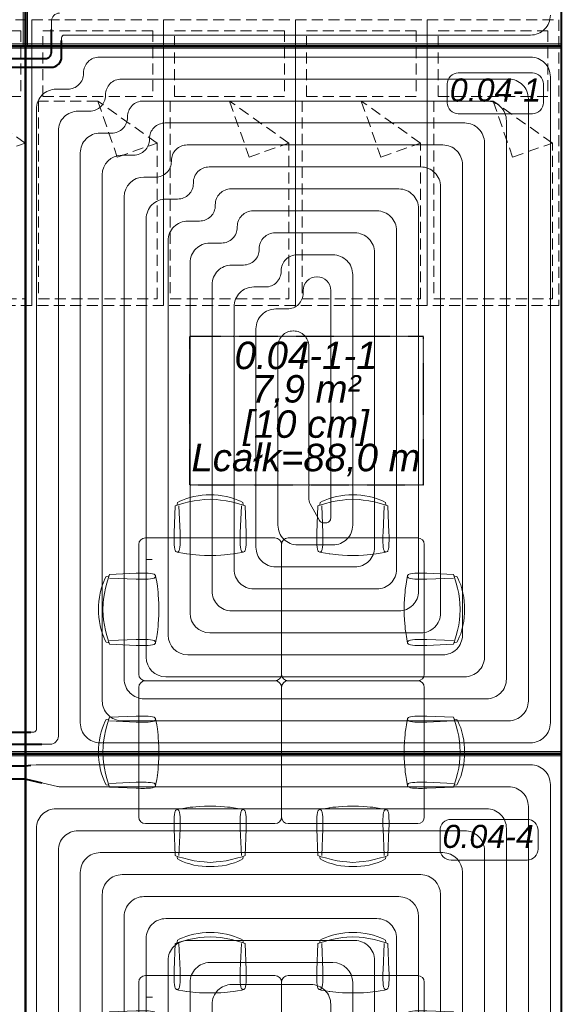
# Model space of a CAD drawing. Header units: millimetres. Extents: x -17122 to 7392, y -6480 to -3200.
# Tile 48 of 70: x -1352 to -1106, y -4828 to -4380. Entities that reach past the tile are written whole.
import ezdxf
from ezdxf.enums import TextEntityAlignment as Align

# ---------------------------------------------------------------- set-up
doc = ezdxf.new("R2010")
doc.units = ezdxf.units.MM
doc.linetypes.add('DASHED', pattern=[0.75, 0.5, -0.25])
doc.linetypes.add('HIDDENX2', pattern=[0.1905, 0.127, -0.0635])
for name, color, linetype, lineweight in [('_k_wyposażenia', 251, 'Continuous', 9), ('IS_b717ccf2-f286-464b-8c1c-720d6d4c2098__k_wyposażenia', 251, 'Continuous', 5), ('IS_Przyłącze (powrotne)', 5, 'Continuous', 40), ('IS_Przyłącze (zasilające)', 1, 'Continuous', 40)]:
    doc.layers.add(name, color=color, linetype=linetype, lineweight=lineweight)
for name, color, linetype, lineweight, true_color in [('Default', 7, 'Continuous', 15, 0x000000), ('IS_b717ccf2-f286-464b-8c1c-720d6d4c2098__k_ściany', 7, 'Continuous', 5, 0x000000), ('IS_Floors zone', 7, 'Continuous', 5, 0x008000), ('IS_Heating_cooling floor', 7, 'HIDDENX2', 5, 0x008000), ('IS_Listwa dylatacyjna', 7, 'Continuous', 5, 0x800080), ('IS_Strefa podłóg', 7, 'Continuous', 40, 0x008000), ('IS_Wężownica OChP', 7, 'Continuous', 5, 0x800080)]:
    doc.layers.add(name, color=color, linetype=linetype, lineweight=lineweight, true_color=true_color)
doc.styles.add('Arial__I__', font='ariali.ttf')

# ---------------------------------------------------------------- blocks, each defined once
blk = doc.blocks.new('3987417c-e224-4861-8c51-863ca10e2d8a$0$A$C508D4857')
at = {"layer": '_k_wyposażenia'}
for p, q in [((-6, 65), (-65, 65)), ((59, 65), (0, 65)), ((-68, 62), (-68, 3)), ((-3, 3), (-3, 62)), ((-3, 62), (-3, 3)), ((62, 3), (62, 62)), ((58.83, 55.16), (55.83, 55.16)), ((-68, -3), (-68, -62)), ((-65, 0), (-6, 0)), ((-6, 0), (-65, 0)), ((-3, -62), (-3, -3)), ((-3, -3), (-3, -62)), ((0, 0), (59, 0)), ((59, 0), (0, 0)), ((62, -62), (62, -3)), ((-65, -65), (-6, -65)), ((0, -65), (59, -65))]:
    blk.add_line(p, q, dxfattribs=at)
for points in [[(-51.42, 79.56), (-50.01, 80.04), (-47.42, 80.79), (-45.19, 81.37), (-42.75, 81.88), (-40.2, 82.24), (-38.28, 82.46), (-35.5, 82.61)], [(-50.56, 79.85), (-50.54, 80.18), (-50.4, 81.06), (-49.34, 81.65), (-48.15, 82.18), (-46.58, 82.81), (-44.82, 83.36), (-42.9, 83.84), (-41, 84.17), (-39.14, 84.41), (-37.3, 84.53), (-35.5, 84.56)], [(-20.44, 79.85), (-20.46, 80.18), (-20.6, 81.06), (-21.66, 81.65), (-22.85, 82.18), (-24.42, 82.81), (-26.18, 83.36), (-28.1, 83.84), (-30.01, 84.17), (-31.87, 84.41), (-33.7, 84.53), (-35.5, 84.56)], [(-19.58, 79.56), (-20.99, 80.04), (-23.58, 80.79), (-25.81, 81.37), (-28.26, 81.88), (-30.8, 82.24), (-32.72, 82.46), (-35.5, 82.61)], [(13.58, 79.56), (14.99, 80.04), (17.58, 80.79), (19.81, 81.37), (22.25, 81.88), (24.8, 82.24), (26.72, 82.46), (29.5, 82.61)], [(14.44, 79.85), (14.46, 80.18), (14.6, 81.06), (15.66, 81.65), (16.85, 82.18), (18.42, 82.81), (20.18, 83.36), (22.1, 83.84), (24, 84.17), (25.86, 84.41), (27.7, 84.53), (29.5, 84.56)], [(44.56, 79.85), (44.54, 80.18), (44.4, 81.06), (43.34, 81.65), (42.15, 82.18), (40.58, 82.81), (38.82, 83.36), (36.9, 83.84), (34.99, 84.17), (33.13, 84.41), (31.3, 84.53), (29.5, 84.56)], [(45.42, 79.56), (44.01, 80.04), (41.42, 80.79), (39.19, 81.37), (36.74, 81.88), (34.2, 82.24), (32.28, 82.46), (29.5, 82.61)], [(-51.94, 66.07), (-51.91, 67.37), (-51.42, 79.56)], [(-49.18, 66.07), (-49.21, 67.37), (-49.7, 79.56)], [(-21.82, 66.07), (-21.79, 67.37), (-21.3, 79.56)], [(-19.06, 66.07), (-19.1, 67.37), (-19.58, 79.56)], [(13.06, 66.07), (13.09, 67.37), (13.58, 79.56)], [(15.82, 66.07), (15.79, 67.37), (15.3, 79.56)], [(43.18, 66.07), (43.21, 67.37), (43.7, 79.56)], [(45.94, 66.07), (45.9, 67.37), (45.42, 79.56)], [(-24.68, 57.79), (-24.92, 57.75), (-26.41, 57.56), (-27.66, 57.45), (-29.01, 57.33), (-30.71, 57.19), (-33.01, 57.07), (-35.5, 57.07), (-38.01, 57.07), (-40.29, 57.18), (-41.99, 57.33), (-43.33, 57.46), (-44.59, 57.56), (-46.08, 57.75), (-47.94, 58.05), (-49.93, 58.39), (-50.83, 58.65), (-51.19, 58.88), (-51.33, 59), (-51.46, 59.27), (-51.64, 59.92), (-51.81, 60.86), (-51.9, 61.88), (-51.93, 62.82), (-51.96, 63.54), (-51.96, 64.13), (-51.96, 64.72), (-51.96, 65.35), (-51.94, 66.07)], [(-50.56, 58.58), (-50.29, 58.65), (-49.93, 58.88), (-49.79, 59), (-49.66, 59.27), (-49.48, 59.92), (-49.31, 60.86), (-49.22, 61.88), (-49.19, 62.82), (-49.16, 63.54), (-49.16, 64.13), (-49.16, 64.72), (-49.16, 65.35), (-49.18, 66.07)], [(-47.94, 58.05), (-46.09, 57.75), (-44.59, 57.56), (-43.34, 57.45), (-41.99, 57.33), (-40.29, 57.19), (-38, 57.07), (-35.5, 57.07), (-33, 57.07), (-30.71, 57.18), (-29.01, 57.33), (-27.67, 57.46), (-26.41, 57.56), (-24.92, 57.75), (-23.07, 58.05), (-21.07, 58.39), (-20.18, 58.65), (-19.81, 58.88), (-19.67, 59), (-19.54, 59.27), (-19.36, 59.92), (-19.19, 60.86), (-19.1, 61.88), (-19.07, 62.82), (-19.05, 63.54), (-19.05, 64.13), (-19.05, 64.72), (-19.05, 65.35), (-19.06, 66.07)], [(-20.44, 58.58), (-20.71, 58.65), (-21.07, 58.88), (-21.21, 59), (-21.34, 59.27), (-21.52, 59.92), (-21.69, 60.86), (-21.78, 61.88), (-21.82, 62.82), (-21.84, 63.54), (-21.84, 64.13), (-21.84, 64.72), (-21.84, 65.35), (-21.82, 66.07)], [(40.32, 57.79), (40.08, 57.75), (38.59, 57.56), (37.34, 57.45), (35.99, 57.33), (34.29, 57.19), (31.99, 57.07), (29.5, 57.07), (26.99, 57.07), (24.71, 57.18), (23.01, 57.33), (21.67, 57.46), (20.41, 57.56), (18.92, 57.75), (17.06, 58.05), (15.07, 58.39), (14.17, 58.65), (13.81, 58.88), (13.67, 59), (13.54, 59.27), (13.36, 59.92), (13.19, 60.86), (13.1, 61.88), (13.07, 62.82), (13.04, 63.54), (13.04, 64.13), (13.04, 64.72), (13.04, 65.35), (13.06, 66.07)], [(14.44, 58.58), (14.71, 58.65), (15.07, 58.88), (15.21, 59), (15.34, 59.27), (15.52, 59.92), (15.69, 60.86), (15.78, 61.88), (15.81, 62.82), (15.84, 63.54), (15.84, 64.13), (15.84, 64.72), (15.84, 65.35), (15.82, 66.07)], [(17.06, 58.05), (18.91, 57.75), (20.41, 57.56), (21.66, 57.45), (23.01, 57.33), (24.71, 57.19), (27, 57.07), (29.5, 57.07), (32, 57.07), (34.29, 57.18), (35.99, 57.33), (37.33, 57.46), (38.59, 57.56), (40.08, 57.75), (41.93, 58.05), (43.93, 58.39), (44.82, 58.65), (45.19, 58.88), (45.33, 59), (45.46, 59.27), (45.64, 59.92), (45.81, 60.86), (45.9, 61.88), (45.93, 62.82), (45.95, 63.54), (45.95, 64.13), (45.95, 64.72), (45.95, 65.35), (45.94, 66.07)], [(44.56, 58.58), (44.29, 58.65), (43.93, 58.88), (43.79, 59), (43.66, 59.27), (43.48, 59.92), (43.31, 60.86), (43.22, 61.88), (43.18, 62.82), (43.16, 63.54), (43.16, 64.13), (43.16, 64.72), (43.16, 65.35), (43.18, 66.07)], [(-81.63, 47.56), (-81.96, 47.54), (-82.84, 47.4), (-83.43, 46.34), (-83.96, 45.15), (-84.59, 43.58), (-85.15, 41.82), (-85.62, 39.9), (-85.95, 38), (-86.19, 36.14), (-86.31, 34.3), (-86.34, 32.5)], [(-81.34, 48.42), (-81.82, 47.01), (-82.57, 44.42), (-83.15, 42.19), (-83.66, 39.75), (-84.02, 37.2), (-84.24, 35.28), (-84.4, 32.5)], [(-67.85, 48.94), (-69.15, 48.91), (-81.34, 48.42)], [(-67.85, 46.18), (-69.15, 46.21), (-81.34, 46.7)], [(-59.57, 21.68), (-59.53, 21.91), (-59.34, 23.41), (-59.23, 24.66), (-59.11, 26.01), (-58.97, 27.71), (-58.85, 30.01), (-58.85, 32.5), (-58.85, 35.01), (-58.97, 37.29), (-59.11, 38.99), (-59.24, 40.33), (-59.34, 41.59), (-59.53, 43.08), (-59.83, 44.94), (-60.17, 46.93), (-60.43, 47.83), (-60.66, 48.19), (-60.78, 48.33), (-61.05, 48.46), (-61.7, 48.64), (-62.64, 48.81), (-63.66, 48.9), (-64.61, 48.93), (-65.32, 48.96), (-65.91, 48.96), (-66.5, 48.96), (-67.13, 48.96), (-67.85, 48.94)], [(-60.36, 47.56), (-60.43, 47.29), (-60.66, 46.93), (-60.78, 46.79), (-61.05, 46.66), (-61.7, 46.48), (-62.64, 46.31), (-63.66, 46.22), (-64.61, 46.18), (-65.32, 46.16), (-65.91, 46.16), (-66.5, 46.16), (-67.13, 46.16), (-67.85, 46.18)], [(-59.83, 44.94), (-59.53, 43.09), (-59.34, 41.59), (-59.23, 40.34), (-59.11, 38.99), (-58.97, 37.29), (-58.85, 35), (-58.85, 32.5), (-58.85, 30), (-58.97, 27.71), (-59.11, 26.01), (-59.24, 24.67), (-59.34, 23.41), (-59.53, 21.92), (-59.83, 20.07), (-60.17, 18.07), (-60.43, 17.18), (-60.66, 16.81), (-60.78, 16.67), (-61.05, 16.54), (-61.7, 16.36), (-62.64, 16.19), (-63.66, 16.1), (-64.61, 16.07), (-65.32, 16.05), (-65.91, 16.05), (-66.5, 16.05), (-67.13, 16.05), (-67.85, 16.06)], [(53.57, 21.68), (53.53, 21.91), (53.34, 23.41), (53.23, 24.66), (53.11, 26.01), (52.97, 27.71), (52.85, 30.01), (52.85, 32.5), (52.85, 35.01), (52.97, 37.29), (53.11, 38.99), (53.24, 40.33), (53.34, 41.59), (53.53, 43.08), (53.83, 44.94), (54.17, 46.93), (54.43, 47.83), (54.66, 48.19), (54.78, 48.33), (55.05, 48.46), (55.7, 48.64), (56.64, 48.81), (57.66, 48.9), (58.61, 48.93), (59.32, 48.96), (59.91, 48.96), (60.5, 48.96), (61.13, 48.96), (61.85, 48.94)], [(53.83, 44.94), (53.53, 43.09), (53.34, 41.59), (53.23, 40.34), (53.11, 38.99), (52.97, 37.29), (52.85, 35), (52.85, 32.5), (52.85, 30), (52.97, 27.71), (53.11, 26.01), (53.24, 24.67), (53.34, 23.41), (53.53, 21.92), (53.83, 20.07), (54.17, 18.07), (54.43, 17.18), (54.66, 16.81), (54.78, 16.67), (55.05, 16.54), (55.7, 16.36), (56.64, 16.19), (57.66, 16.1), (58.61, 16.07), (59.32, 16.05), (59.91, 16.05), (60.5, 16.05), (61.13, 16.05), (61.85, 16.06)], [(54.36, 47.56), (54.43, 47.29), (54.66, 46.93), (54.78, 46.79), (55.05, 46.66), (55.7, 46.48), (56.64, 46.31), (57.66, 46.22), (58.61, 46.18), (59.32, 46.16), (59.91, 46.16), (60.5, 46.16), (61.13, 46.16), (61.85, 46.18)], [(61.85, 48.94), (63.15, 48.91), (75.34, 48.42)], [(61.85, 46.18), (63.15, 46.21), (75.34, 46.7)], [(75.34, 48.42), (75.82, 47.01), (76.57, 44.42), (77.15, 42.19), (77.66, 39.75), (78.02, 37.2), (78.24, 35.28), (78.4, 32.5)], [(75.63, 47.56), (75.96, 47.54), (76.84, 47.4), (77.43, 46.34), (77.96, 45.15), (78.59, 43.58), (79.15, 41.82), (79.62, 39.9), (79.95, 38), (80.19, 36.14), (80.31, 34.3), (80.34, 32.5)], [(-81.63, 17.44), (-81.96, 17.46), (-82.84, 17.6), (-83.43, 18.66), (-83.96, 19.85), (-84.59, 21.42), (-85.15, 23.18), (-85.62, 25.1), (-85.95, 27.01), (-86.19, 28.87), (-86.31, 30.7), (-86.34, 32.5)], [(-81.34, 16.58), (-81.82, 17.99), (-82.57, 20.58), (-83.15, 22.81), (-83.66, 25.25), (-84.02, 27.8), (-84.24, 29.72), (-84.4, 32.5)], [(75.34, 16.58), (75.82, 17.99), (76.57, 20.58), (77.15, 22.81), (77.66, 25.25), (78.02, 27.8), (78.24, 29.72), (78.4, 32.5)], [(75.63, 17.44), (75.96, 17.46), (76.84, 17.6), (77.43, 18.66), (77.96, 19.85), (78.59, 21.42), (79.15, 23.18), (79.62, 25.1), (79.95, 27.01), (80.19, 28.87), (80.31, 30.7), (80.34, 32.5)], [(-67.85, 18.82), (-69.15, 18.79), (-81.34, 18.3)], [(-60.36, 17.44), (-60.43, 17.71), (-60.66, 18.07), (-60.78, 18.21), (-61.05, 18.34), (-61.7, 18.52), (-62.64, 18.69), (-63.66, 18.78), (-64.61, 18.82), (-65.32, 18.84), (-65.91, 18.84), (-66.5, 18.84), (-67.13, 18.84), (-67.85, 18.82)], [(54.36, 17.44), (54.43, 17.71), (54.66, 18.07), (54.78, 18.21), (55.05, 18.34), (55.7, 18.52), (56.64, 18.69), (57.66, 18.78), (58.61, 18.82), (59.32, 18.84), (59.91, 18.84), (60.5, 18.84), (61.13, 18.84), (61.85, 18.82)], [(61.85, 18.82), (63.15, 18.79), (75.34, 18.3)], [(-67.85, 16.06), (-69.15, 16.1), (-81.34, 16.58)], [(61.85, 16.06), (63.15, 16.1), (75.34, 16.58)], [(-81.63, -17.44), (-81.96, -17.46), (-82.84, -17.6), (-83.43, -18.66), (-83.96, -19.85), (-84.59, -21.42), (-85.15, -23.18), (-85.62, -25.1), (-85.95, -27), (-86.19, -28.86), (-86.31, -30.7), (-86.34, -32.5)], [(-81.34, -16.58), (-81.82, -17.99), (-82.57, -20.58), (-83.15, -22.81), (-83.66, -25.25), (-84.02, -27.8), (-84.24, -29.72), (-84.4, -32.5)], [(-67.85, -16.06), (-69.15, -16.09), (-81.34, -16.58)], [(-59.57, -43.32), (-59.53, -43.09), (-59.34, -41.59), (-59.23, -40.34), (-59.11, -38.99), (-58.97, -37.29), (-58.85, -34.99), (-58.85, -32.5), (-58.85, -29.99), (-58.97, -27.71), (-59.11, -26.01), (-59.24, -24.67), (-59.34, -23.41), (-59.53, -21.92), (-59.83, -20.06), (-60.17, -18.07), (-60.43, -17.17), (-60.66, -16.81), (-60.78, -16.67), (-61.05, -16.54), (-61.7, -16.36), (-62.64, -16.19), (-63.66, -16.1), (-64.61, -16.07), (-65.32, -16.04), (-65.91, -16.04), (-66.5, -16.04), (-67.13, -16.04), (-67.85, -16.06)], [(-60.36, -17.44), (-60.43, -17.71), (-60.66, -18.07), (-60.78, -18.21), (-61.05, -18.34), (-61.7, -18.52), (-62.64, -18.69), (-63.66, -18.78), (-64.61, -18.82), (-65.32, -18.84), (-65.91, -18.84), (-66.5, -18.84), (-67.13, -18.84), (-67.85, -18.82)], [(53.57, -43.32), (53.53, -43.09), (53.34, -41.59), (53.23, -40.34), (53.11, -38.99), (52.97, -37.29), (52.85, -34.99), (52.85, -32.5), (52.85, -29.99), (52.97, -27.71), (53.11, -26.01), (53.24, -24.67), (53.34, -23.41), (53.53, -21.92), (53.83, -20.06), (54.17, -18.07), (54.43, -17.17), (54.66, -16.81), (54.78, -16.67), (55.05, -16.54), (55.7, -16.36), (56.64, -16.19), (57.66, -16.1), (58.61, -16.07), (59.32, -16.04), (59.91, -16.04), (60.5, -16.04), (61.13, -16.04), (61.85, -16.06)], [(54.36, -17.44), (54.43, -17.71), (54.66, -18.07), (54.78, -18.21), (55.05, -18.34), (55.7, -18.52), (56.64, -18.69), (57.66, -18.78), (58.61, -18.82), (59.32, -18.84), (59.91, -18.84), (60.5, -18.84), (61.13, -18.84), (61.85, -18.82)], [(61.85, -16.06), (63.15, -16.09), (75.34, -16.58)], [(75.34, -16.58), (75.82, -17.99), (76.57, -20.58), (77.15, -22.81), (77.66, -25.25), (78.02, -27.8), (78.24, -29.72), (78.4, -32.5)], [(75.63, -17.44), (75.96, -17.46), (76.84, -17.6), (77.43, -18.66), (77.96, -19.85), (78.59, -21.42), (79.15, -23.18), (79.62, -25.1), (79.95, -27), (80.19, -28.86), (80.31, -30.7), (80.34, -32.5)], [(-67.85, -18.82), (-69.15, -18.79), (-81.34, -18.3)], [(-59.83, -20.06), (-59.53, -21.91), (-59.34, -23.41), (-59.23, -24.66), (-59.11, -26.01), (-58.97, -27.71), (-58.85, -30), (-58.85, -32.5), (-58.85, -35), (-58.97, -37.29), (-59.11, -38.99), (-59.24, -40.33), (-59.34, -41.59), (-59.53, -43.08), (-59.83, -44.93), (-60.17, -46.93), (-60.43, -47.82), (-60.66, -48.19), (-60.78, -48.33), (-61.05, -48.46), (-61.7, -48.64), (-62.64, -48.81), (-63.66, -48.9), (-64.61, -48.93), (-65.32, -48.95), (-65.91, -48.95), (-66.5, -48.95), (-67.13, -48.95), (-67.85, -48.94)], [(53.83, -20.06), (53.53, -21.91), (53.34, -23.41), (53.23, -24.66), (53.11, -26.01), (52.97, -27.71), (52.85, -30), (52.85, -32.5), (52.85, -35), (52.97, -37.29), (53.11, -38.99), (53.24, -40.33), (53.34, -41.59), (53.53, -43.08), (53.83, -44.93), (54.17, -46.93), (54.43, -47.82), (54.66, -48.19), (54.78, -48.33), (55.05, -48.46), (55.7, -48.64), (56.64, -48.81), (57.66, -48.9), (58.61, -48.93), (59.32, -48.95), (59.91, -48.95), (60.5, -48.95), (61.13, -48.95), (61.85, -48.94)], [(61.85, -18.82), (63.15, -18.79), (75.34, -18.3)], [(-81.63, -47.56), (-81.96, -47.54), (-82.84, -47.4), (-83.43, -46.34), (-83.96, -45.15), (-84.59, -43.58), (-85.15, -41.82), (-85.62, -39.9), (-85.95, -37.99), (-86.19, -36.13), (-86.31, -34.3), (-86.34, -32.5)], [(-81.34, -48.42), (-81.82, -47.01), (-82.57, -44.42), (-83.15, -42.19), (-83.66, -39.75), (-84.02, -37.2), (-84.24, -35.28), (-84.4, -32.5)], [(75.34, -48.42), (75.82, -47.01), (76.57, -44.42), (77.15, -42.19), (77.66, -39.75), (78.02, -37.2), (78.24, -35.28), (78.4, -32.5)], [(75.63, -47.56), (75.96, -47.54), (76.84, -47.4), (77.43, -46.34), (77.96, -45.15), (78.59, -43.58), (79.15, -41.82), (79.62, -39.9), (79.95, -37.99), (80.19, -36.13), (80.31, -34.3), (80.34, -32.5)], [(-67.85, -46.18), (-69.15, -46.21), (-81.34, -46.7)], [(-67.85, -48.94), (-69.15, -48.9), (-81.34, -48.42)], [(-60.36, -47.56), (-60.43, -47.29), (-60.66, -46.93), (-60.78, -46.79), (-61.05, -46.66), (-61.7, -46.48), (-62.64, -46.31), (-63.66, -46.22), (-64.61, -46.18), (-65.32, -46.16), (-65.91, -46.16), (-66.5, -46.16), (-67.13, -46.16), (-67.85, -46.18)], [(54.36, -47.56), (54.43, -47.29), (54.66, -46.93), (54.78, -46.79), (55.05, -46.66), (55.7, -46.48), (56.64, -46.31), (57.66, -46.22), (58.61, -46.18), (59.32, -46.16), (59.91, -46.16), (60.5, -46.16), (61.13, -46.16), (61.85, -46.18)], [(61.85, -46.18), (63.15, -46.21), (75.34, -46.7)], [(61.85, -48.94), (63.15, -48.9), (75.34, -48.42)], [(-24.68, -57.79), (-24.92, -57.75), (-26.41, -57.56), (-27.66, -57.45), (-29.01, -57.33), (-30.71, -57.19), (-33.01, -57.07), (-35.5, -57.07), (-38.01, -57.07), (-40.29, -57.19), (-41.99, -57.33), (-43.33, -57.46), (-44.59, -57.56), (-46.08, -57.75), (-47.94, -58.05), (-49.93, -58.39), (-50.83, -58.65), (-51.19, -58.88), (-51.33, -59), (-51.46, -59.27), (-51.64, -59.92), (-51.81, -60.86), (-51.9, -61.88), (-51.93, -62.83), (-51.96, -63.54), (-51.96, -64.13), (-51.96, -64.72), (-51.96, -65.35), (-51.94, -66.07)], [(-47.94, -58.05), (-46.09, -57.75), (-44.59, -57.56), (-43.34, -57.45), (-41.99, -57.33), (-40.29, -57.19), (-38, -57.07), (-35.5, -57.07), (-33, -57.07), (-30.71, -57.19), (-29.01, -57.33), (-27.67, -57.46), (-26.41, -57.56), (-24.92, -57.75), (-23.07, -58.05), (-21.07, -58.39), (-20.18, -58.65), (-19.81, -58.88), (-19.67, -59), (-19.54, -59.27), (-19.36, -59.92), (-19.19, -60.86), (-19.1, -61.88), (-19.07, -62.83), (-19.05, -63.54), (-19.05, -64.13), (-19.05, -64.72), (-19.05, -65.35), (-19.06, -66.07)], [(40.32, -57.79), (40.08, -57.75), (38.59, -57.56), (37.34, -57.45), (35.99, -57.33), (34.29, -57.19), (31.99, -57.07), (29.5, -57.07), (26.99, -57.07), (24.71, -57.19), (23.01, -57.33), (21.67, -57.46), (20.41, -57.56), (18.92, -57.75), (17.06, -58.05), (15.07, -58.39), (14.17, -58.65), (13.81, -58.88), (13.67, -59), (13.54, -59.27), (13.36, -59.92), (13.19, -60.86), (13.1, -61.88), (13.07, -62.83), (13.04, -63.54), (13.04, -64.13), (13.04, -64.72), (13.04, -65.35), (13.06, -66.07)], [(17.06, -58.05), (18.91, -57.75), (20.41, -57.56), (21.66, -57.45), (23.01, -57.33), (24.71, -57.19), (27, -57.07), (29.5, -57.07), (32, -57.07), (34.29, -57.19), (35.99, -57.33), (37.33, -57.46), (38.59, -57.56), (40.08, -57.75), (41.93, -58.05), (43.93, -58.39), (44.82, -58.65), (45.19, -58.88), (45.33, -59), (45.46, -59.27), (45.64, -59.92), (45.81, -60.86), (45.9, -61.88), (45.93, -62.83), (45.95, -63.54), (45.95, -64.13), (45.95, -64.72), (45.95, -65.35), (45.94, -66.07)], [(-50.56, -58.58), (-50.29, -58.65), (-49.93, -58.88), (-49.79, -59), (-49.66, -59.27), (-49.48, -59.92), (-49.31, -60.86), (-49.22, -61.88), (-49.19, -62.83), (-49.16, -63.54), (-49.16, -64.13), (-49.16, -64.72), (-49.16, -65.35), (-49.18, -66.07)], [(-20.44, -58.58), (-20.71, -58.65), (-21.07, -58.88), (-21.21, -59), (-21.34, -59.27), (-21.52, -59.92), (-21.69, -60.86), (-21.78, -61.88), (-21.82, -62.83), (-21.84, -63.54), (-21.84, -64.13), (-21.84, -64.72), (-21.84, -65.35), (-21.82, -66.07)], [(14.44, -58.58), (14.71, -58.65), (15.07, -58.88), (15.21, -59), (15.34, -59.27), (15.52, -59.92), (15.69, -60.86), (15.78, -61.88), (15.81, -62.83), (15.84, -63.54), (15.84, -64.13), (15.84, -64.72), (15.84, -65.35), (15.82, -66.07)], [(44.56, -58.58), (44.29, -58.65), (43.93, -58.88), (43.79, -59), (43.66, -59.27), (43.48, -59.92), (43.31, -60.86), (43.22, -61.88), (43.18, -62.83), (43.16, -63.54), (43.16, -64.13), (43.16, -64.72), (43.16, -65.35), (43.18, -66.07)], [(-51.94, -66.07), (-51.91, -67.37), (-51.42, -79.56)], [(-49.18, -66.07), (-49.21, -67.37), (-49.7, -79.56)], [(-21.82, -66.07), (-21.79, -67.37), (-21.3, -79.56)], [(-19.06, -66.07), (-19.1, -67.37), (-19.58, -79.56)], [(13.06, -66.07), (13.09, -67.37), (13.58, -79.56)], [(15.82, -66.07), (15.79, -67.37), (15.3, -79.56)], [(43.18, -66.07), (43.21, -67.37), (43.7, -79.56)], [(45.94, -66.07), (45.9, -67.37), (45.42, -79.56)], [(-51.42, -79.56), (-50.01, -80.04), (-47.42, -80.79), (-45.19, -81.37), (-42.75, -81.88), (-40.2, -82.24), (-38.28, -82.46), (-35.5, -82.62)], [(-50.56, -79.85), (-50.54, -80.18), (-50.4, -81.06), (-49.34, -81.65), (-48.15, -82.18), (-46.58, -82.81), (-44.82, -83.37), (-42.9, -83.84), (-41, -84.17), (-39.14, -84.41), (-37.3, -84.53), (-35.5, -84.56)], [(-19.58, -79.56), (-20.99, -80.04), (-23.58, -80.79), (-25.81, -81.37), (-28.26, -81.88), (-30.8, -82.24), (-32.72, -82.46), (-35.5, -82.62)], [(-20.44, -79.85), (-20.46, -80.18), (-20.6, -81.06), (-21.66, -81.65), (-22.85, -82.18), (-24.42, -82.81), (-26.18, -83.37), (-28.1, -83.84), (-30.01, -84.17), (-31.87, -84.41), (-33.7, -84.53), (-35.5, -84.56)], [(13.58, -79.56), (14.99, -80.04), (17.58, -80.79), (19.81, -81.37), (22.25, -81.88), (24.8, -82.24), (26.72, -82.46), (29.5, -82.62)], [(14.44, -79.85), (14.46, -80.18), (14.6, -81.06), (15.66, -81.65), (16.85, -82.18), (18.42, -82.81), (20.18, -83.37), (22.1, -83.84), (24, -84.17), (25.86, -84.41), (27.7, -84.53), (29.5, -84.56)], [(45.42, -79.56), (44.01, -80.04), (41.42, -80.79), (39.19, -81.37), (36.74, -81.88), (34.2, -82.24), (32.28, -82.46), (29.5, -82.62)], [(44.56, -79.85), (44.54, -80.18), (44.4, -81.06), (43.34, -81.65), (42.15, -82.18), (40.58, -82.81), (38.82, -83.37), (36.9, -83.84), (34.99, -84.17), (33.13, -84.41), (31.3, -84.53), (29.5, -84.56)]]:
    blk.add_lwpolyline(points, dxfattribs=at)
for centre, start, end in [((-65, 62), 90, 180), ((-6, 62), 0, 90), ((0, 62), 90, 180), ((59, 62), 0, 90), ((-65, 3), 180, 270), ((-6, 3), 270, 0), ((0, 3), 180, 270), ((59, 3), 270, 0), ((-65, -3), 90, 180), ((-6, -3), 0, 90), ((0, -3), 90, 180), ((59, -3), 0, 90), ((-65, -62), 180, 270), ((-6, -62), 270, 0), ((0, -62), 180, 270), ((59, -62), 270, 0)]:
    blk.add_arc(centre, 3, start, end, dxfattribs=at)
blk = doc.blocks.new('leżak_130')
at = {"layer": '_k_wyposażenia', "linetype": 'DASHED', "ltscale": 10}
for points in [[(166744.3, 21828.14), (166874.3, 21828.14), (166874.3, 21768.14), (166744.3, 21768.14)], [(166749.3, 21823.14), (166779.3, 21823.14), (166779.3, 21773.14), (166749.3, 21773.14)], [(166781.3, 21771.14), (166871.3, 21771.14), (166871.3, 21825.14), (166800.48, 21825.14), (166781.3, 21798.14)]]:
    blk.add_lwpolyline(points, close=True, dxfattribs=at)
blk.add_lwpolyline([(166781.3, 21798.14), (166806.79, 21807.04), (166800.48, 21825.14)], dxfattribs=at)
blk = doc.blocks.new('b717ccf2-f286-464b-8c1c-720d6d4c2098')
at = {"layer": 'IS_b717ccf2-f286-464b-8c1c-720d6d4c2098__k_wyposażenia', "lineweight": 0, "ltscale": 0.4, "xscale": -1}
for p in [(153.84, -345.43), (153.85, -544.55)]:
    blk.add_blockref('3987417c-e224-4861-8c51-863ca10e2d8a$0$A$C508D4857', p, dxfattribs=at)
at = {"layer": 'IS_b717ccf2-f286-464b-8c1c-720d6d4c2098__k_ściany', "lineweight": 0, "rotation": 270}
for p in [(-21784.97, 166699.66), (-21724.97, 166699.66), (-21664.97, 166699.66), (-21604.97, 166699.66), (-21544.97, 166699.66)]:
    blk.add_blockref('leżak_130', p, dxfattribs=at)

msp = doc.modelspace()

# ---------------------------------------------------------------- block references
at = {"layer": 'Default', "lineweight": 5, "zscale": 100}
msp.add_blockref('b717ccf2-f286-464b-8c1c-720d6d4c2098', (-1389.75, -4335.46), dxfattribs=at)

# ---------------------------------------------------------------- next in the draw order: hatches: boundary and pattern name
at = {"layer": 'IS_Listwa dylatacyjna', "true_color": 0xe5cbe5, "transparency": 33554687, "extrusion": (0, 0, -1)}
for points in [[(1350.54, -4392.1), (1350.54, -4070.1), (1348.54, -4070.1), (1348.54, -4392.1)], [(1593.58, -4391.1), (1349.54, -4391.1), (1349.54, -4393.1), (1593.58, -4393.1)], [(1105.51, -4393.1), (1349.54, -4393.1), (1349.54, -4391.1), (1105.51, -4391.1)], [(1349.54, -4715.1), (1593.58, -4715.1), (1593.58, -4713.1), (1349.54, -4713.1)], [(1349.54, -4713.1), (1105.51, -4713.1), (1105.51, -4715.1), (1349.54, -4715.1)]]:
    msp.add_hatch(color=254, dxfattribs=at).paths.add_polyline_path(points)

# ---------------------------------------------------------------- next in the draw order: linework, layer by layer
at = {"layer": 'IS_Floors zone'}
for points in [[(-1152.44, -4422.88), (-1118.66, -4422.88, 0.414214), (-1113.66, -4417.88), (-1113.66, -4409.35, 0.414214), (-1118.66, -4404.35), (-1152.44, -4404.35, 0.414214), (-1157.44, -4409.35), (-1157.44, -4417.88, 0.414214)], [(-1155.74, -4762.49), (-1121.06, -4762.49, 0.414214), (-1116.06, -4757.49), (-1116.06, -4748.95, 0.414214), (-1121.06, -4743.95), (-1155.74, -4743.95, 0.414214), (-1160.74, -4748.95), (-1160.74, -4757.49, 0.414214)]]:
    msp.add_lwpolyline(points, format="xyb", close=True, dxfattribs=at)
at = {"layer": 'IS_Heating_cooling floor', "lineweight": 30}
msp.add_lwpolyline([(-1274.88, -4591.67), (-1168.31, -4591.67), (-1168.31, -4524.21), (-1274.88, -4524.21)], close=True, dxfattribs=at)
at = {"layer": 'IS_Listwa dylatacyjna'}
for points in [[(-1350.54, -4392.1), (-1350.54, -4070.1), (-1348.54, -4070.1), (-1348.54, -4392.1)], [(-1593.58, -4391.1), (-1349.54, -4391.1), (-1349.54, -4393.1), (-1593.58, -4393.1)], [(-1105.51, -4393.1), (-1349.54, -4393.1), (-1349.54, -4391.1), (-1105.51, -4391.1)], [(-1349.54, -4715.1), (-1593.58, -4715.1), (-1593.58, -4713.1), (-1349.54, -4713.1)], [(-1349.54, -4713.1), (-1105.51, -4713.1), (-1105.51, -4715.1), (-1349.54, -4715.1)]]:
    msp.add_lwpolyline(points, close=True, dxfattribs=at)
at = {"layer": 'IS_Przyłącze (powrotne)', "color": 92, "true_color": 0x00c800, "transparency": 33554687, "extrusion": (0, 0, -1)}
msp.add_lwpolyline([(1628.54, -4535.2), (1627.89, -4535.2, 0.414214), (1627.27, -4535.83), (1627.27, -4551.03, -0.414214), (1618.27, -4560.03), (1584.72, -4560.03, -0.414214), (1575.72, -4551.03), (1575.72, -4406.76, 0.414214), (1566.72, -4397.76), (1340.48, -4397.76, -0.414214), (1337.7, -4394.99), (1337.7, -4392.1), (1337.7, -4384.6)], format="xyb", dxfattribs=at)
at = {"layer": 'IS_Przyłącze (powrotne)', "color": 132, "true_color": 0x00c8c8, "transparency": 33554687, "extrusion": (0, 0, -1)}
msp.add_lwpolyline([(1643.84, -4535.2), (1643.19, -4535.2, 0.414214), (1642.57, -4535.83), (1642.57, -4571.17, -0.414214), (1633.57, -4580.17), (1621.52, -4580.17, 0.414214), (1612.52, -4589.17), (1612.52, -4662.91, -0.414214), (1603.52, -4671.91), (1587.29, -4671.91, 0.414214), (1578.29, -4680.91), (1578.29, -4710.6, -0.414214), (1569.29, -4719.6), (1349.6, -4719.6, -0.024849), (1349.48, -4719.59), (1347.04, -4719.35)], format="xyb", dxfattribs=at)
at = {"layer": 'IS_Przyłącze (powrotne)', "color": 9, "true_color": 0xc8c8c8, "transparency": 33554687, "extrusion": (0, 0, -1)}
msp.add_lwpolyline([(1638.74, -4535.2), (1638.09, -4535.2, 0.414214), (1637.47, -4535.83), (1637.47, -4563.44, -0.414214), (1628.47, -4572.44), (1615.69, -4572.44, 0.414214), (1606.69, -4581.44), (1606.69, -4655.13, -0.414214), (1597.69, -4664.13), (1578.86, -4664.13, 0.414214), (1569.86, -4673.13), (1569.86, -4695.22, -0.414214), (1560.86, -4704.22), (1349.54, -4704.22), (1347.04, -4704.22)], format="xyb", dxfattribs=at)
at = {"layer": 'IS_Przyłącze (zasilające)', "color": 92, "true_color": 0x00c800, "transparency": 33554687}
msp.add_lwpolyline([(-1628.54, -4532.5), (-1629.19, -4532.5, 0.414214), (-1629.82, -4533.13), (-1629.82, -4553.66, 0.414214), (-1620.82, -4562.66), (-1578.34, -4562.66, 0.414214), (-1569.34, -4553.66), (-1569.34, -4410.72, -0.414214), (-1560.34, -4401.72), (-1337.78, -4401.72, 0.414214), (-1333.06, -4397.01), (-1333.06, -4392.1), (-1333.06, -4389.6)], format="xyb", dxfattribs=at)
at = {"layer": 'IS_Przyłącze (zasilające)', "color": 132, "true_color": 0x00c8c8, "transparency": 33554687}
msp.add_lwpolyline([(-1643.84, -4532.5), (-1644.49, -4532.5, 0.414214), (-1645.12, -4533.13), (-1645.12, -4574.72, 0.414214), (-1636.12, -4583.72), (-1625.62, -4583.72, -0.414214), (-1616.62, -4592.72), (-1616.62, -4665.96, 0.414214), (-1607.62, -4674.96), (-1591.44, -4674.96, -0.414214), (-1582.44, -4683.96), (-1582.44, -4716.57, 0.414214), (-1573.44, -4725.57), (-1349.98, -4725.57, -0.057854), (-1349.12, -4725.67), (-1342.04, -4727.34)], format="xyb", dxfattribs=at)
at = {"layer": 'IS_Przyłącze (zasilające)', "color": 9, "true_color": 0xc8c8c8, "transparency": 33554687}
msp.add_lwpolyline([(-1638.74, -4532.5), (-1639.39, -4532.5, 0.414214), (-1640.02, -4533.13), (-1640.02, -4566.95, 0.414214), (-1631.02, -4575.95), (-1618.99, -4575.95, -0.414214), (-1609.99, -4584.95), (-1609.99, -4658.85, 0.414214), (-1600.99, -4667.85), (-1582.14, -4667.85, -0.414214), (-1573.14, -4676.85), (-1573.14, -4700.76, 0.414214), (-1564.14, -4709.76), (-1349.54, -4709.76), (-1342.04, -4709.76)], format="xyb", dxfattribs=at)
at = {"layer": 'IS_Strefa podłóg'}
for points in [[(-1349.54, -4392.1), (-1593.58, -4392.1), (-1593.58, -4070.1), (-1349.54, -4070.1)], [(-1349.54, -4070.1), (-1105.51, -4070.1), (-1105.51, -4392.1), (-1349.54, -4392.1)], [(-1349.54, -4714.1), (-1593.58, -4714.1), (-1593.58, -4392.1), (-1349.54, -4392.1)], [(-1349.54, -4392.1), (-1105.51, -4392.1), (-1105.51, -4714.1), (-1349.54, -4714.1)], [(-1349.54, -5036.1), (-1593.58, -5036.1), (-1593.58, -4714.1), (-1349.54, -4714.1)], [(-1349.54, -4714.1), (-1105.51, -4714.1), (-1105.51, -5036.1), (-1349.54, -5036.1)]]:
    msp.add_lwpolyline(points, close=True, dxfattribs=at)
at = {"layer": 'IS_Wężownica OChP', "color": 92, "true_color": 0x00c800, "transparency": 33554687, "extrusion": (0, 0, -1)}
for points in [[(1334.03, -4377.1, -0.414214), (1337.7, -4380.78), (1337.7, -4384.6)], [(1333.06, -4389.6), (1333.06, -4388.33, 0.414214), (1331.83, -4387.1), (1119.51, -4387.1, -0.414214), (1110.51, -4378.1)]]:
    msp.add_lwpolyline(points, format="xyb", dxfattribs=at)
at = {"layer": 'IS_Wężownica OChP', "color": 9, "true_color": 0xc8c8c8, "transparency": 33554687}
msp.add_lwpolyline([(-1347.04, -4704.22), (-1345.77, -4704.22, 0.414214), (-1344.54, -4703), (-1344.54, -4420.72, -0.414214), (-1335.54, -4411.72), (-1330.23, -4411.72, 0.414214), (-1323.06, -4404.56), (-1323.06, -4404.27, -0.414214), (-1315.89, -4397.1), (-1119.51, -4397.1, -0.414214), (-1110.51, -4406.1), (-1110.51, -4700.1, -0.414214), (-1119.51, -4709.1), (-1315.54, -4709.1, -0.414214), (-1324.54, -4700.1), (-1324.54, -4440.72, -0.414214), (-1315.54, -4431.72), (-1310.23, -4431.72, 0.414214), (-1303.06, -4424.56), (-1303.06, -4424.27, -0.414214), (-1295.89, -4417.1), (-1139.51, -4417.1, -0.414214), (-1130.51, -4426.1), (-1130.51, -4680.1, -0.414214), (-1139.51, -4689.1), (-1295.54, -4689.1, -0.414214), (-1304.54, -4680.1), (-1304.54, -4460.72, -0.414213), (-1295.54, -4451.72), (-1290.23, -4451.72, 0.414214), (-1283.06, -4444.56), (-1283.06, -4444.27, -0.414214), (-1275.89, -4437.1), (-1159.51, -4437.1, -0.414214), (-1150.51, -4446.1), (-1150.51, -4660.1, -0.414214), (-1159.51, -4669.1), (-1275.54, -4669.1, -0.414213), (-1284.54, -4660.1), (-1284.54, -4480.72, -0.414214), (-1275.54, -4471.72), (-1270.23, -4471.72, 0.414214), (-1263.06, -4464.56), (-1263.06, -4464.27, -0.414214), (-1255.89, -4457.1), (-1179.51, -4457.1, -0.414214), (-1170.51, -4466.1), (-1170.51, -4640.1, -0.414214), (-1179.51, -4649.1), (-1255.54, -4649.1, -0.414214), (-1264.54, -4640.1), (-1264.54, -4500.72, -0.414214), (-1255.54, -4491.72), (-1250.23, -4491.72, 0.414214), (-1243.06, -4484.56), (-1243.06, -4484.27, -0.414214), (-1235.89, -4477.1), (-1199.51, -4477.1, -0.414214), (-1190.51, -4486.1), (-1190.51, -4620.1, -0.414214), (-1199.51, -4629.1), (-1235.54, -4629.1, -0.414214), (-1244.54, -4620.1), (-1244.54, -4520.72, -0.414214), (-1235.54, -4511.72), (-1230.23, -4511.72, 0.414214), (-1223.06, -4504.56), (-1223.06, -4503.25, -0.414214), (-1216.91, -4497.1), (-1216.66, -4497.1, -0.414214), (-1210.51, -4503.25), (-1210.51, -4606.89, -0.414214), (-1212.72, -4609.1), (-1213.71, -4609.1, -0.273689), (-1215.65, -4607.95), (-1219.82, -4600.36, -0.126216), (-1220.51, -4597.67), (-1220.51, -4528.6, 0.414214), (-1227.39, -4521.72), (-1227.67, -4521.72, 0.414214), (-1234.54, -4528.6), (-1234.54, -4610.1, 0.414214), (-1225.54, -4619.1), (-1209.51, -4619.1, 0.414214), (-1200.51, -4610.1), (-1200.51, -4496.1, 0.414214), (-1209.51, -4487.1), (-1225.89, -4487.1, 0.414214), (-1233.06, -4494.27), (-1233.06, -4494.56, -0.414214), (-1240.23, -4501.72), (-1245.54, -4501.72, 0.414214), (-1254.54, -4510.72), (-1254.54, -4630.1, 0.414214), (-1245.54, -4639.1), (-1189.51, -4639.1, 0.414214), (-1180.51, -4630.1), (-1180.51, -4476.1, 0.414214), (-1189.51, -4467.1), (-1245.89, -4467.1, 0.414214), (-1253.06, -4474.27), (-1253.06, -4474.56, -0.414214), (-1260.23, -4481.72), (-1265.54, -4481.72, 0.414214), (-1274.54, -4490.72), (-1274.54, -4650.1, 0.414213), (-1265.54, -4659.1), (-1169.51, -4659.1, 0.414214), (-1160.51, -4650.1), (-1160.51, -4456.1, 0.414214), (-1169.51, -4447.1), (-1265.89, -4447.1, 0.414214), (-1273.06, -4454.27), (-1273.06, -4454.56, -0.414214), (-1280.23, -4461.72), (-1285.54, -4461.72, 0.414214), (-1294.54, -4470.72), (-1294.54, -4670.1, 0.414213), (-1285.54, -4679.1), (-1149.51, -4679.1, 0.414214), (-1140.51, -4670.1), (-1140.51, -4436.1, 0.414214), (-1149.51, -4427.1), (-1285.89, -4427.1, 0.414214), (-1293.06, -4434.27), (-1293.06, -4434.56, -0.414214), (-1300.23, -4441.72), (-1305.54, -4441.72, 0.414213), (-1314.54, -4450.72), (-1314.54, -4690.1, 0.414214), (-1305.54, -4699.1), (-1129.51, -4699.1, 0.414214), (-1120.51, -4690.1), (-1120.51, -4416.1, 0.414214), (-1129.51, -4407.1), (-1305.89, -4407.1, 0.414214), (-1313.06, -4414.27), (-1313.06, -4414.56, -0.414214), (-1320.23, -4421.72), (-1325.54, -4421.72, 0.414214), (-1334.54, -4430.72), (-1334.54, -4706.08, -0.414214), (-1338.22, -4709.76), (-1342.04, -4709.76)], format="xyb", dxfattribs=at)
at = {"layer": 'IS_Wężownica OChP', "color": 132, "true_color": 0x00c8c8, "transparency": 33554687, "extrusion": (0, 0, -1)}
for points in [[(1347.04, -4719.35), (1344.6, -4719.11, 0.024849), (1344.48, -4719.1), (1119.51, -4719.1, 0.414214), (1110.51, -4728.1), (1110.51, -5022.1, 0.414214)], [(1120.51, -5012.1), (1120.51, -4738.1, -0.414214), (1129.51, -4729.1), (1334.11, -4729.1, 0.057854), (1334.97, -4729), (1342.04, -4727.34)], [(1344.54, -5022.1), (1344.54, -4748.1, 0.414214), (1335.54, -4739.1), (1139.51, -4739.1, 0.414214), (1130.51, -4748.1), (1130.51, -5002.1, 0.414213)], [(1140.51, -4992.1), (1140.51, -4758.1, -0.414214), (1149.51, -4749.1), (1325.54, -4749.1, -0.414214), (1334.54, -4758.1), (1334.54, -5012.1, -0.414214)], [(1324.54, -5002.1), (1324.54, -4768.1, 0.414214), (1315.54, -4759.1), (1159.51, -4759.1, 0.414213), (1150.51, -4768.1), (1150.51, -4982.1, 0.414214)], [(1160.51, -4972.1), (1160.51, -4778.1, -0.414213), (1169.51, -4769.1), (1305.54, -4769.1, -0.414214), (1314.54, -4778.1), (1314.54, -4992.1, -0.414214)], [(1304.54, -4982.1), (1304.54, -4788.1, 0.414214), (1295.54, -4779.1), (1179.51, -4779.1, 0.414213), (1170.51, -4788.1), (1170.51, -4962.1, 0.414214)], [(1180.51, -4952.1), (1180.51, -4798.1, -0.414214), (1189.51, -4789.1), (1285.54, -4789.1, -0.414214), (1294.54, -4798.1), (1294.54, -4972.1, -0.414214)], [(1284.54, -4962.1), (1284.54, -4808.1, 0.414214), (1275.54, -4799.1), (1199.51, -4799.1, 0.414214), (1190.51, -4808.1), (1190.51, -4942.1, 0.414213)], [(1200.51, -4932.1), (1200.51, -4818.1, -0.414213), (1209.51, -4809.1), (1265.54, -4809.1, -0.414214), (1274.54, -4818.1), (1274.54, -4952.1, -0.414214)], [(1264.54, -4942.1), (1264.54, -4828.1, 0.414214), (1255.54, -4819.1), (1219.51, -4819.1, 0.414214), (1210.51, -4828.1), (1210.51, -4922.1, 0.414214)]]:
    msp.add_lwpolyline(points, format="xyb", dxfattribs=at)

# ---------------------------------------------------------------- next in the draw order: texts
at = {"layer": 'IS_Floors zone', "color": 96, "true_color": 0x008000, "transparency": 33554687, "style": 'Arial__I__'}
for s, p in [('0.04-1', (-1135.51, -4412.1)), ('0.04-4', (-1138.81, -4751.7))]:
    msp.add_text(s, height=10.5, dxfattribs=at).set_placement(p, align=Align.MIDDLE_CENTER)
at = {"layer": 'IS_Heating_cooling floor', "color": 96, "true_color": 0x008000, "transparency": 33554687, "style": 'Arial__I__'}
for s, p in [('0.04-1-1', (-1221.76, -4542.85)), ('[10 cm]', (-1221.76, -4574.1))]:
    msp.add_text(s, height=12.5, dxfattribs=at).set_placement(p, align=Align.BOTTOM_CENTER)
for s, p in [('7,9 m²', (-1221.76, -4548.06)), ('Lcałk=88,0 m', (-1221.76, -4579.31))]:
    msp.add_text(s, height=12.5, dxfattribs=at).set_placement(p, align=Align.MIDDLE_CENTER)

doc.saveas('drawing.dxf')
